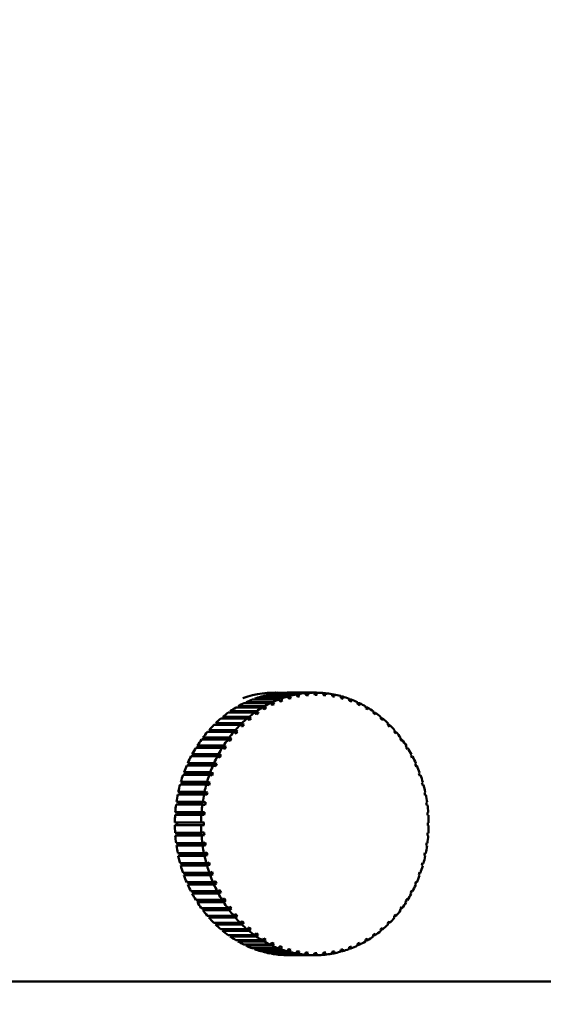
# Model space of a CAD drawing. Header units: millimetres. Extents: x 849 to 4035, y 828 to 3843.
# Tile 34 of 105: x 2258 to 2278, y 1395 to 1433. Entities that reach past the tile are written whole.
import ezdxf

# ---------------------------------------------------------------- set-up
doc = ezdxf.new("R2010")
doc.units = ezdxf.units.MM
doc.header["$LTSCALE"] = 15
doc.layers.add('Widoczne (ISO)', color=7, linetype='Continuous', lineweight=50)
doc.layers.add('Wymiar (ISO)', color=7, linetype='Continuous', lineweight=18)
doc.styles.add('Tekst notatki (ISO)', font='tahoma.ttf')
doc.dimstyles.new('Domyślne (ISO)', dxfattribs={"dimscale": 15, "dimtxt": 3, "dimasz": 3, "dimexe": 3.175, "dimexo": 0, "dimgap": 0.762, "dimtad": 1, "dimdec": 1, "dimlfac": 0.03937, "dimrnd": 1e-08, "dimzin": 0, "dimdsep": 46, "dimtxsty": 'Tekst notatki (ISO)', "dimblk": 'Filled-1', "dimcen": 0.09, "dimdle": 10, "dimse1": 1, "dimse2": 1, "dimclrd": 256, "dimclre": 256, "dimclrt": 256, "dimadec": 0, "dimazin": 0, "dimtfac": 0.666667, "dimtmove": 0, "dimatfit": 3, "dimfxl": 1, "dimtolj": 1, "dimlwd": 15, "dimlwe": 15, "dimarcsym": 0})

# ---------------------------------------------------------------- blocks, each defined once
blk = doc.blocks.new('Filled-1')
at = {"color": 0}
for p, q in [((0, 0), (-1, 0.25)), ((-1, 0.25), (-1, -0.25)), ((-1, 0), (0, 0)), ((-1, -0.25), (0, 0))]:
    blk.add_line(p, q, dxfattribs=at)
at = {"color": 0, "flags": 128}
blk.add_lwpolyline([(-1, -0.25), (0, 0), (-1, 0.25), (-1, -0.25)], dxfattribs=at)
at = {"color": 0}
blk.add_solid([(-1, -0.25), (0, 0), (-1, 0.25), (-1, -0.25)], dxfattribs=at)
blk = doc.blocks.new('*D8')
at = {"layer": 'Defpoints', "color": 0, "transparency": 16777216}
for p in [(1978.861, 1686.061), (2593.483, 1686.061), (2593.483, 903.188)]:
    blk.add_point(p, dxfattribs=at)
at = {"layer": 'Wymiar (ISO)', "lineweight": 15, "transparency": 16777216}
blk.add_line((2023.861, 903.188), (2548.483, 903.188), dxfattribs=at)
at = {"layer": 'Wymiar (ISO)', "lineweight": 15, "transparency": 16777216, "xscale": 45, "yscale": 45, "zscale": 45, "rotation": 180}
blk.add_blockref('Filled-1', (1978.861, 903.188), dxfattribs=at)
at = {"layer": 'Wymiar (ISO)', "lineweight": 15, "transparency": 16777216, "xscale": 45, "yscale": 45, "zscale": 45}
blk.add_blockref('Filled-1', (2593.483, 903.188), dxfattribs=at)
at = {"layer": 'Wymiar (ISO)', "lineweight": 18, "transparency": 16777216, "insert": (2193.951, 1037.52), "char_height": 45, "attachment_point": 1, "style": 'Tekst notatki (ISO)'}
blk.add_mtext('\\A1;24.8\\P63 mm', dxfattribs=at)

msp = doc.modelspace()

# ---------------------------------------------------------------- linework, layer by layer
at = {"layer": 'Widoczne (ISO)'}
for p, q in [((2267.728, 1407.008), (2268.728, 1407.008)), ((2267.73, 1406.993), (2267.728, 1407.008)), ((2267.847, 1407.061), (2267.858, 1407.061)), ((2268.98, 1407.042), (2267.98, 1407.042)), ((2268.066, 1407.05), (2269.066, 1407.05)), ((2268.067, 1407.042), (2268.066, 1407.05)), ((2269.32, 1407.061), (2268.32, 1407.061)), ((2269.32, 1407.061), (2269.406, 1407.061)), ((2269.663, 1407.041), (2269.746, 1407.041)), ((2267.666, 1406.664), (2266.666, 1406.664)), ((2266.746, 1406.702), (2267.746, 1406.702)), ((2266.759, 1406.664), (2266.746, 1406.702)), ((2267.983, 1406.803), (2266.983, 1406.803)), ((2267.066, 1406.834), (2268.066, 1406.834)), ((2267.074, 1406.803), (2267.066, 1406.834)), ((2268.31, 1406.913), (2267.31, 1406.913)), ((2267.394, 1406.936), (2268.394, 1406.936)), ((2267.399, 1406.913), (2267.394, 1406.936)), ((2268.643, 1406.993), (2267.643, 1406.993)), ((2268.033, 1406.739), (2268.081, 1406.739)), ((2268.361, 1406.839), (2268.386, 1406.839)), ((2270.003, 1406.991), (2270.083, 1406.991)), ((2270.338, 1406.91), (2270.416, 1406.91)), ((2270.666, 1406.799), (2270.742, 1406.799)), ((2270.985, 1406.659), (2271.059, 1406.659)), ((2267.063, 1406.301), (2266.063, 1406.301)), ((2266.137, 1406.353), (2267.137, 1406.353)), ((2266.164, 1406.301), (2266.137, 1406.353)), ((2267.358, 1406.496), (2266.358, 1406.496)), ((2266.435, 1406.541), (2267.435, 1406.541)), ((2266.455, 1406.496), (2266.435, 1406.541)), ((2267.099, 1406.268), (2267.191, 1406.268)), ((2267.4, 1406.452), (2267.479, 1406.452)), ((2267.712, 1406.61), (2267.777, 1406.61)), ((2271.293, 1406.491), (2271.367, 1406.491)), ((2271.589, 1406.295), (2271.661, 1406.295)), ((2265.583, 1405.899), (2266.583, 1405.899)), ((2265.63, 1405.835), (2265.583, 1405.899)), ((2266.782, 1406.08), (2265.782, 1406.08)), ((2265.852, 1406.139), (2266.852, 1406.139)), ((2265.889, 1406.08), (2265.852, 1406.139)), ((2266.809, 1406.058), (2266.915, 1406.058)), ((2271.869, 1406.073), (2271.942, 1406.073)), ((2266.269, 1405.566), (2265.269, 1405.566)), ((2265.33, 1405.636), (2266.33, 1405.636)), ((2265.391, 1405.566), (2265.33, 1405.636)), ((2265.391, 1405.566), (2265.391, 1405.566)), ((2266.517, 1405.835), (2265.517, 1405.835)), ((2266.269, 1405.566), (2266.408, 1405.566)), ((2266.532, 1405.823), (2266.653, 1405.823)), ((2272.136, 1405.827), (2272.207, 1405.827)), ((2272.392, 1405.557), (2272.454, 1405.557)), ((2266.04, 1405.275), (2265.04, 1405.275)), ((2265.097, 1405.351), (2266.097, 1405.351)), ((2265.162, 1405.286), (2265.097, 1405.351)), ((2265.154, 1405.275), (2265.162, 1405.286)), ((2265.162, 1405.286), (2266.181, 1405.286)), ((2272.627, 1405.266), (2272.682, 1405.266)), ((2265.832, 1404.964), (2264.832, 1404.964)), ((2264.883, 1405.045), (2265.883, 1405.045)), ((2264.953, 1404.987), (2264.883, 1405.045)), ((2264.939, 1404.964), (2264.953, 1404.987)), ((2264.953, 1404.987), (2265.973, 1404.987)), ((2272.84, 1404.955), (2272.889, 1404.955)), ((2264.522, 1404.381), (2265.522, 1404.381)), ((2264.599, 1404.336), (2264.522, 1404.381)), ((2265.646, 1404.636), (2264.646, 1404.636)), ((2264.691, 1404.721), (2265.691, 1404.721)), ((2264.765, 1404.669), (2264.691, 1404.721)), ((2264.747, 1404.636), (2264.765, 1404.669)), ((2264.765, 1404.669), (2265.785, 1404.669)), ((2273.03, 1404.626), (2273.075, 1404.626)), ((2264.376, 1404.026), (2265.376, 1404.026)), ((2264.456, 1403.988), (2264.376, 1404.026)), ((2265.482, 1404.292), (2264.482, 1404.292)), ((2264.579, 1404.292), (2264.599, 1404.336)), ((2264.599, 1404.336), (2265.62, 1404.336)), ((2273.197, 1404.281), (2273.238, 1404.281)), ((2264.255, 1403.659), (2265.255, 1403.659)), ((2264.337, 1403.629), (2264.255, 1403.659)), ((2264.319, 1403.564), (2264.337, 1403.629)), ((2264.337, 1403.629), (2265.359, 1403.629)), ((2265.343, 1403.934), (2264.343, 1403.934)), ((2264.436, 1403.934), (2264.456, 1403.988)), ((2264.456, 1403.988), (2265.478, 1403.988)), ((2273.338, 1403.923), (2273.377, 1403.923)), ((2264.159, 1403.283), (2265.159, 1403.283)), ((2264.243, 1403.259), (2264.159, 1403.283)), ((2264.227, 1403.186), (2264.243, 1403.259)), ((2265.228, 1403.564), (2264.228, 1403.564)), ((2264.243, 1403.259), (2265.266, 1403.259)), ((2273.455, 1403.553), (2273.491, 1403.553)), ((2264.089, 1402.899), (2265.089, 1402.899)), ((2264.174, 1402.883), (2264.089, 1402.899)), ((2265.138, 1403.186), (2264.138, 1403.186)), ((2264.163, 1402.8), (2264.174, 1402.883)), ((2264.174, 1402.883), (2265.197, 1402.883)), ((2273.545, 1403.174), (2273.579, 1403.174)), ((2264.045, 1402.509), (2265.045, 1402.509)), ((2264.131, 1402.501), (2264.045, 1402.509)), ((2265.075, 1402.8), (2264.075, 1402.8)), ((2264.125, 1402.41), (2264.131, 1402.501)), ((2264.131, 1402.501), (2265.154, 1402.501)), ((2273.608, 1402.788), (2273.642, 1402.788)), ((2265.038, 1402.41), (2264.038, 1402.41)), ((2273.645, 1402.398), (2273.678, 1402.398)), ((2264.028, 1402.117), (2265.028, 1402.117)), ((2264.114, 1402.117), (2264.028, 1402.117)), ((2265.028, 1402.017), (2264.028, 1402.017)), ((2264.114, 1402.117), (2265.138, 1402.117)), ((2264.114, 1402.017), (2264.114, 1402.117)), ((2273.688, 1402.105), (2273.655, 1402.105)), ((2264.037, 1401.725), (2265.037, 1401.725)), ((2264.044, 1401.625), (2264.13, 1401.633)), ((2265.044, 1401.625), (2264.044, 1401.625)), ((2264.13, 1401.633), (2264.124, 1401.725)), ((2265.153, 1401.633), (2264.13, 1401.633)), ((2273.677, 1401.713), (2273.645, 1401.713)), ((2264.074, 1401.334), (2265.074, 1401.334)), ((2264.087, 1401.236), (2264.172, 1401.251)), ((2265.087, 1401.236), (2264.087, 1401.236)), ((2264.172, 1401.251), (2264.161, 1401.334)), ((2265.195, 1401.251), (2264.172, 1401.251)), ((2273.64, 1401.323), (2273.607, 1401.323)), ((2264.136, 1400.949), (2265.136, 1400.949)), ((2264.156, 1400.851), (2264.24, 1400.874)), ((2265.156, 1400.851), (2264.156, 1400.851)), ((2264.24, 1400.874), (2264.225, 1400.949)), ((2265.263, 1400.874), (2264.24, 1400.874)), ((2273.577, 1400.937), (2273.542, 1400.937)), ((2264.225, 1400.569), (2265.225, 1400.569)), ((2264.251, 1400.474), (2264.334, 1400.505)), ((2265.251, 1400.474), (2264.251, 1400.474)), ((2264.334, 1400.505), (2264.316, 1400.569)), ((2265.356, 1400.505), (2264.334, 1400.505)), ((2273.488, 1400.558), (2273.451, 1400.558)), ((2264.339, 1400.2), (2265.339, 1400.2)), ((2264.372, 1400.107), (2264.452, 1400.145)), ((2265.372, 1400.107), (2264.372, 1400.107)), ((2264.452, 1400.145), (2264.432, 1400.2)), ((2265.474, 1400.145), (2264.452, 1400.145)), ((2273.373, 1400.189), (2273.334, 1400.189)), ((2264.478, 1399.841), (2265.478, 1399.841)), ((2264.517, 1399.752), (2264.594, 1399.797)), ((2265.517, 1399.752), (2264.517, 1399.752)), ((2264.594, 1399.797), (2264.575, 1399.841)), ((2265.615, 1399.797), (2264.594, 1399.797)), ((2273.233, 1399.831), (2273.192, 1399.831)), ((2264.641, 1399.497), (2265.641, 1399.497)), ((2264.686, 1399.411), (2264.759, 1399.463)), ((2265.686, 1399.411), (2264.686, 1399.411)), ((2264.759, 1399.463), (2264.742, 1399.497)), ((2265.78, 1399.463), (2264.759, 1399.463)), ((2264.826, 1399.168), (2265.826, 1399.168)), ((2264.877, 1399.087), (2264.947, 1399.145)), ((2264.947, 1399.145), (2264.933, 1399.168)), ((2265.967, 1399.145), (2264.947, 1399.145)), ((2272.883, 1399.158), (2272.834, 1399.158)), ((2273.07, 1399.486), (2273.025, 1399.486)), ((2265.877, 1399.087), (2264.877, 1399.087)), ((2265.034, 1398.857), (2266.034, 1398.857)), ((2265.09, 1398.781), (2265.156, 1398.845)), ((2266.09, 1398.781), (2265.09, 1398.781)), ((2265.156, 1398.845), (2265.147, 1398.857)), ((2266.174, 1398.845), (2265.156, 1398.845)), ((2272.675, 1398.848), (2272.62, 1398.848)), ((2265.262, 1398.566), (2266.262, 1398.566)), ((2265.323, 1398.495), (2265.384, 1398.565)), ((2266.323, 1398.495), (2265.323, 1398.495)), ((2265.384, 1398.565), (2265.384, 1398.566)), ((2266.401, 1398.565), (2265.384, 1398.565)), ((2272.446, 1398.557), (2272.384, 1398.557)), ((2265.509, 1398.296), (2266.509, 1398.296)), ((2265.575, 1398.231), (2265.623, 1398.296)), ((2266.575, 1398.231), (2265.575, 1398.231)), ((2265.773, 1398.049), (2266.773, 1398.049)), ((2265.843, 1397.99), (2265.881, 1398.049)), ((2266.646, 1398.307), (2266.523, 1398.307)), ((2266.907, 1398.071), (2266.8, 1398.071)), ((2271.934, 1398.042), (2271.861, 1398.042)), ((2272.199, 1398.288), (2272.128, 1398.288)), ((2266.843, 1397.99), (2265.843, 1397.99)), ((2266.054, 1397.828), (2267.054, 1397.828)), ((2266.128, 1397.775), (2266.156, 1397.828)), ((2267.128, 1397.775), (2266.128, 1397.775)), ((2266.349, 1397.632), (2267.349, 1397.632)), ((2266.426, 1397.586), (2266.446, 1397.632)), ((2267.182, 1397.86), (2267.089, 1397.86)), ((2267.47, 1397.675), (2267.391, 1397.675)), ((2271.357, 1397.626), (2271.284, 1397.626)), ((2271.653, 1397.821), (2271.58, 1397.821)), ((2267.426, 1397.586), (2266.426, 1397.586)), ((2266.656, 1397.464), (2267.656, 1397.464)), ((2266.736, 1397.425), (2266.75, 1397.464)), ((2267.736, 1397.425), (2266.736, 1397.425)), ((2266.974, 1397.324), (2267.974, 1397.324)), ((2267.056, 1397.293), (2267.065, 1397.324)), ((2268.056, 1397.293), (2267.056, 1397.293)), ((2267.767, 1397.517), (2267.703, 1397.517)), ((2268.071, 1397.387), (2268.023, 1397.387)), ((2268.377, 1397.286), (2268.351, 1397.286)), ((2270.732, 1397.32), (2270.656, 1397.32)), ((2271.05, 1397.459), (2270.976, 1397.459)), ((2267.3, 1397.213), (2268.3, 1397.213)), ((2267.384, 1397.189), (2267.389, 1397.213)), ((2268.384, 1397.189), (2267.384, 1397.189)), ((2267.632, 1397.132), (2268.632, 1397.132)), ((2267.718, 1397.116), (2267.72, 1397.132)), ((2268.718, 1397.116), (2267.718, 1397.116)), ((2267.97, 1397.081), (2268.97, 1397.081)), ((2268.056, 1397.073), (2268.057, 1397.081)), ((2269.056, 1397.073), (2268.056, 1397.073)), ((2268.309, 1397.062), (2269.309, 1397.062)), ((2268.396, 1397.061), (2268.396, 1397.062)), ((2269.396, 1397.061), (2268.396, 1397.061)), ((2269.735, 1397.08), (2269.652, 1397.08)), ((2270.073, 1397.13), (2269.992, 1397.13)), ((2270.406, 1397.21), (2270.328, 1397.21)), ((2178.733, 1396.061), (2298.233, 1396.061))]:
    msp.add_line(p, q, dxfattribs=at)
msp.add_arc((2238.483, 1396.061), 59.75, 0, 85.19976, dxfattribs=at)
for centre, major_axis, ratio, start_param, end_param in [((2267.858, 1402.061), (0, 5), 0.866025, 6.225418, 6.572872), ((2268.358, 1402.061), (0, 5), 0.866025, 0.087339, 0.145879), ((2268.358, 1402.061), (0, 5), 0.866025, 0.0088, 0.067339), ((2269.358, 1402.061), (0, 5), 0.866025, 0.087339, 0.145879), ((2266.775, 1402.069), (1.294, -7.133), 0.493938, 2.226853, 2.24239), ((2266.69, 1402.057), (-0.646, 7.221), 0.498505, 5.413262, 5.428799), ((2269.358, 1402.061), (0, 5), 0.866025, 0.0088, 0.067339), ((2266.776, 1402.065), (0.646, -7.221), 0.498505, 2.271669, 2.287206), ((2266.689, 1402.061), (0.01, 7.25), 0.5, 5.458533, 5.47407), ((2266.776, 1402.061), (-0.01, -7.25), 0.5, 2.31694, 2.332477), ((2269.358, 1402.061), (0, 5), 0.866025, 6.213445, 6.271984), ((2266.69, 1402.065), (0.666, 7.219), 0.498411, 5.503797, 5.519334), ((2266.776, 1402.057), (-0.666, -7.219), 0.498411, 2.362204, 2.377741), ((2269.358, 1402.061), (0, 5), 0.866025, 6.134905, 6.193445), ((2266.69, 1402.069), (1.314, 7.13), 0.49375, 5.548592, 5.564129), ((2268.358, 1402.061), (0, 5), 0.866025, 0.401499, 0.460038), ((2268.358, 1402.061), (0, 5), 0.866025, 0.322959, 0.381498), ((2268.358, 1402.061), (0, 5), 0.866025, 0.244419, 0.302958), ((2268.358, 1402.061), (0, 5), 0.866025, 0.165879, 0.224419), ((2269.358, 1402.061), (0, 5), 0.866025, 0.401499, 0.460038), ((2266.693, 1402.042), (-3.119, 6.544), 0.462169, 5.241001, 5.256539), ((2269.396, 1402.061), (0, 4.918), 0.866025, 0.381331, 0.401666), ((2269.358, 1402.061), (0, 5), 0.866025, 0.322959, 0.381498), ((2266.773, 1402.08), (3.119, -6.544), 0.462169, 2.099409, 2.114946), ((2266.692, 1402.046), (-2.538, 6.791), 0.475713, 5.281925, 5.297462), ((2269.396, 1402.061), (0, 4.918), 0.866025, 0.302791, 0.323126), ((2269.358, 1402.061), (0, 5), 0.866025, 0.244419, 0.302958), ((2266.774, 1402.077), (2.538, -6.791), 0.475713, 2.140333, 2.15587), ((2266.691, 1402.05), (-1.927, 6.989), 0.486325, 5.324529, 5.340067), ((2269.396, 1402.061), (0, 4.918), 0.866025, 0.224252, 0.244586), ((2269.358, 1402.061), (0, 5), 0.866025, 0.165879, 0.224419), ((2266.775, 1402.073), (1.927, -6.989), 0.486325, 2.182937, 2.198474), ((2266.69, 1402.053), (-1.294, 7.133), 0.493938, 5.368446, 5.383983), ((2269.396, 1402.061), (0, 4.918), 0.866025, 0.145712, 0.166046), ((2269.396, 1402.061), (0, 4.918), 0.866025, 0.067172, 0.087506), ((2269.396, 1402.061), (0, 4.918), 0.866025, 6.271817, 6.292152), ((2269.396, 1402.061), (0, 4.918), 0.866025, 6.193278, 6.213612), ((2269.396, 1402.061), (0, 4.918), 0.866025, 6.114738, 6.135072), ((2266.775, 1402.053), (-1.314, -7.13), 0.49375, 2.406999, 2.422536), ((2269.358, 1402.061), (0, 5), 0.866025, 6.056365, 6.114905), ((2266.691, 1402.073), (1.946, 6.984), 0.486044, 5.592474, 5.608011), ((2269.396, 1402.061), (0, 4.918), 0.866025, 6.036198, 6.056532), ((2266.775, 1402.049), (-1.946, -6.984), 0.486044, 2.450881, 2.466418), ((2269.358, 1402.061), (0, 5), 0.866025, 5.977826, 6.036365), ((2266.692, 1402.077), (2.556, 6.784), 0.475342, 5.635032, 5.650569), ((2269.396, 1402.061), (0, 4.918), 0.866025, 5.957658, 5.977993), ((2266.774, 1402.046), (-2.556, -6.784), 0.475342, 2.493439, 2.508976), ((2269.358, 1402.061), (0, 5), 0.866025, 5.899286, 5.957825), ((2266.693, 1402.08), (3.137, 6.536), 0.46171, 5.675899, 5.691436), ((2266.773, 1402.042), (-3.137, -6.536), 0.46171, 2.534306, 2.549844), ((2269.358, 1402.061), (0, -5), 0.866025, 2.679153, 2.737693), ((2268.358, 1402.061), (0, 5), 0.866025, 0.558578, 0.617118), ((2268.358, 1402.061), (0, 5), 0.866025, 0.480038, 0.538578), ((2269.358, 1402.061), (0, 5), 0.866025, 0.558578, 0.617118), ((2266.696, 1402.035), (-4.18, 5.923), 0.426633, 5.165398, 5.180935), ((2269.358, 1402.061), (0, 5), 0.866025, 0.480038, 0.538578), ((2266.77, 1402.087), (4.18, -5.923), 0.426633, 2.023806, 2.039343), ((2269.396, 1402.061), (0, -4.918), 0.866025, 3.680003, 3.700338), ((2266.694, 1402.039), (-3.668, 6.253), 0.445775, 5.202073, 5.21761), ((2269.396, 1402.061), (0, -4.918), 0.866025, 3.601464, 3.621798), ((2266.771, 1402.084), (3.668, -6.253), 0.445775, 2.06048, 2.076017), ((2269.396, 1402.061), (0, 4.918), 0.866025, 5.879118, 5.899453), ((2266.694, 1402.084), (3.684, 6.244), 0.44523, 5.714762, 5.730299), ((2269.396, 1402.061), (0, 4.918), 0.866025, 5.800579, 5.820913), ((2266.771, 1402.038), (-3.684, -6.244), 0.44523, 2.573169, 2.588707), ((2269.358, 1402.061), (0, -5), 0.866025, 2.600613, 2.659153), ((2266.696, 1402.087), (4.195, 5.913), 0.426006, 5.751364, 5.766902), ((2269.396, 1402.061), (0, 4.918), 0.866025, 5.722039, 5.742373), ((2266.77, 1402.035), (-4.195, -5.913), 0.426006, 2.609772, 2.625309), ((2269.358, 1402.061), (0, -5), 0.866025, 2.522074, 2.580613), ((2268.358, 1402.061), (0, 5), 0.866025, 0.637118, 0.695658), ((2269.358, 1402.061), (0, 5), 0.866025, 0.637118, 0.695658), ((2266.766, 1402.094), (5.084, -5.168), 0.380593, 1.957975, 1.973512), ((2266.698, 1402.032), (-4.653, 5.56), 0.404861, 5.13118, 5.146717), ((2266.768, 1402.091), (4.653, -5.56), 0.404861, 1.989587, 2.005124), ((2269.396, 1402.061), (0, -4.918), 0.866025, 3.758543, 3.778878), ((2266.698, 1402.091), (4.666, 5.548), 0.404155, 5.785505, 5.801042), ((2269.396, 1402.061), (0, 4.918), 0.866025, 5.643499, 5.663833), ((2266.768, 1402.032), (-4.666, -5.548), 0.404155, 2.643912, 2.65945), ((2269.358, 1402.061), (0, -5), 0.866025, 2.443534, 2.502073), ((2266.7, 1402.094), (5.097, 5.156), 0.379813, 5.817036, 5.832573), ((2268.358, 1402.061), (0, 5), 0.866025, 0.794198, 0.852737), ((2268.358, 1402.061), (0, 5), 0.866025, 0.715658, 0.774197), ((2269.358, 1402.061), (0, 5), 0.866025, 0.794198, 0.852737), ((2266.702, 1402.026), (-5.475, 4.753), 0.353978, 5.070663, 5.086201), ((2269.358, 1402.061), (0, 5), 0.866025, 0.715658, 0.774197), ((2266.763, 1402.097), (5.475, -4.753), 0.353978, 1.929071, 1.944608), ((2269.396, 1402.061), (0, -4.918), 0.866025, 3.915623, 3.935957), ((2266.7, 1402.029), (-5.084, 5.168), 0.380593, 5.099567, 5.115104), ((2269.396, 1402.061), (0, -4.918), 0.866025, 3.837083, 3.857418), ((2269.396, 1402.061), (0, 4.918), 0.866025, 5.564959, 5.585294), ((2266.766, 1402.029), (-5.097, -5.156), 0.379813, 2.675443, 2.690981), ((2269.358, 1402.061), (0, -5), 0.866025, 2.364994, 2.423533), ((2266.702, 1402.097), (5.486, 4.74), 0.353129, 5.845856, 5.861393), ((2269.396, 1402.061), (0, 4.918), 0.866025, 5.486419, 5.506754), ((2266.763, 1402.026), (-5.486, -4.74), 0.353129, 2.704263, 2.719801), ((2269.358, 1402.061), (0, -5), 0.866025, 2.286454, 2.344994), ((2268.358, 1402.061), (0, 5), 0.866025, 0.872737, 0.931277), ((2269.358, 1402.061), (0, 5), 0.866025, 0.872737, 0.931277), ((2266.705, 1402.023), (-5.824, 4.318), 0.32518, 5.044531, 5.060069), ((2266.761, 1402.099), (5.824, -4.318), 0.32518, 1.902939, 1.918476), ((2269.396, 1402.061), (0, -4.918), 0.866025, 3.994163, 4.014497), ((2266.705, 1402.099), (5.834, 4.304), 0.324267, 5.871903, 5.88744), ((2269.396, 1402.061), (0, 4.918), 0.866025, 5.407879, 5.428214), ((2266.761, 1402.023), (-5.834, -4.304), 0.324267, 2.73031, 2.745847), ((2269.358, 1402.061), (0, -5), 0.866025, 2.207914, 2.266454), ((2268.358, 1402.061), (0, 5), 0.866025, 0.951277, 1.009817), ((2269.358, 1402.061), (0, 5), 0.866025, 0.951277, 1.009817), ((2266.707, 1402.021), (-6.132, 3.868), 0.294378, 5.021203, 5.03674), ((2266.758, 1402.102), (6.132, -3.868), 0.294378, 1.87961, 1.895147), ((2269.396, 1402.061), (0, -4.918), 0.866025, 4.072703, 4.093037), ((2266.707, 1402.102), (6.141, 3.854), 0.293407, 5.895145, 5.910683), ((2269.396, 1402.061), (0, 4.918), 0.866025, 5.32934, 5.349674), ((2266.758, 1402.021), (6.141, 3.854), 0.293407, 5.895145, 5.910683), ((2269.358, 1402.061), (0, -5), 0.866025, 2.129375, 2.187914), ((2268.358, 1402.061), (0, 5), 0.866025, 1.029817, 1.088357), ((2269.358, 1402.061), (0, 5), 0.866025, 1.029817, 1.088357), ((2266.752, 1402.106), (6.63, -2.934), 0.22753, 1.841377, 1.856914), ((2266.71, 1402.019), (-6.4, 3.406), 0.261761, 5.000685, 5.016222), ((2266.755, 1402.104), (6.4, -3.406), 0.261761, 1.859093, 1.87463), ((2269.396, 1402.061), (0, -4.918), 0.866025, 4.151242, 4.171577), ((2266.71, 1402.104), (6.408, 3.391), 0.260737, 5.915577, 5.931114), ((2269.396, 1402.061), (0, 4.918), 0.866025, 5.2508, 5.271134), ((2266.755, 1402.019), (6.408, 3.391), 0.260737, 5.915577, 5.931114), ((2269.358, 1402.061), (0, -5), 0.866025, 2.050835, 2.109374), ((2268.358, 1402.061), (0, 5), 0.866025, 1.108357, 1.166896), ((2269.358, 1402.061), (0, 5), 0.866025, 1.108357, 1.166896), ((2266.749, 1402.107), (6.821, -2.455), 0.191896, 1.826443, 1.84198), ((2266.713, 1402.017), (-6.63, 2.934), 0.22753, 4.982969, 4.998507), ((2269.396, 1402.061), (0, -4.918), 0.866025, 4.229782, 4.250117), ((2266.713, 1402.106), (6.636, 2.92), 0.22646, 5.933207, 5.948744), ((2269.396, 1402.061), (0, 4.918), 0.866025, 5.17226, 5.192594), ((2266.752, 1402.017), (6.636, 2.92), 0.22646, 5.933207, 5.948744), ((2269.358, 1402.061), (0, -5), 0.866025, 1.972295, 2.030834), ((2266.716, 1402.107), (6.827, 2.441), 0.190787, 5.948057, 5.963594), ((2268.358, 1402.061), (0, 5), 0.866025, 1.186897, 1.245436), ((2269.358, 1402.061), (0, 5), 0.866025, 1.186897, 1.245436), ((2266.746, 1402.109), (6.977, -1.971), 0.155079, 1.814265, 1.829803), ((2269.396, 1402.061), (0, -4.918), 0.866025, 4.386862, 4.407196), ((2266.716, 1402.015), (-6.821, 2.455), 0.191896, 4.968036, 4.983573), ((2269.396, 1402.061), (0, -4.918), 0.866025, 4.308322, 4.328656), ((2269.396, 1402.061), (0, 4.918), 0.866025, 5.09372, 5.114055), ((2266.749, 1402.015), (6.827, 2.441), 0.190787, 5.948057, 5.963594), ((2269.358, 1402.061), (0, -5), 0.866025, 1.893755, 1.952295), ((2266.719, 1402.109), (6.981, 1.956), 0.153937, 5.96015, 5.975687), ((2268.358, 1402.061), (0, 5), 0.866025, 1.265437, 1.323976), ((2269.358, 1402.061), (0, 5), 0.866025, 1.265437, 1.323976), ((2266.743, 1402.11), (7.096, -1.483), 0.117306, 1.804818, 1.820356), ((2266.719, 1402.014), (-6.977, 1.971), 0.155079, 4.955858, 4.971395), ((2269.396, 1402.061), (0, -4.918), 0.866025, 4.465402, 4.485736), ((2269.396, 1402.061), (0, 4.918), 0.866025, 5.01518, 5.035515), ((2266.746, 1402.014), (6.981, 1.956), 0.153937, 5.96015, 5.975687), ((2269.358, 1402.061), (0, -5), 0.866025, 1.815215, 1.873755), ((2266.723, 1402.11), (7.1, 1.468), 0.116139, 5.969514, 5.985051), ((2269.396, 1402.061), (0, 4.918), 0.866025, 4.936641, 4.956975), ((2268.358, 1402.061), (0, 5), 0.866025, 1.343976, 1.402516), ((2269.358, 1402.061), (0, 5), 0.866025, 1.343976, 1.402516), ((2266.74, 1402.111), (7.182, -0.993), 0.07881, 1.798078, 1.813615), ((2266.723, 1402.013), (-7.096, 1.483), 0.117306, 4.946411, 4.961948), ((2269.396, 1402.061), (0, -4.918), 0.866025, 4.543941, 4.564276), ((2266.743, 1402.013), (7.1, 1.468), 0.116139, 5.969514, 5.985051), ((2269.358, 1402.061), (0, -5), 0.866025, 1.736675, 1.795215), ((2266.726, 1402.111), (7.184, 0.978), 0.077624, 5.976172, 5.99171), ((2268.358, 1402.061), (0, 5), 0.866025, 1.422516, 1.481056), ((2269.358, 1402.061), (0, 5), 0.866025, 1.422516, 1.481056), ((2266.736, 1402.111), (7.233, -0.501), 0.039828, 1.794025, 1.809562), ((2266.726, 1402.012), (-7.182, 0.993), 0.07881, 4.93967, 4.955208), ((2269.396, 1402.061), (0, -4.918), 0.866025, 4.622481, 4.642816), ((2269.396, 1402.061), (0, 4.918), 0.866025, 4.858101, 4.878435), ((2266.739, 1402.012), (7.184, 0.978), 0.077624, 5.976172, 5.99171), ((2269.358, 1402.061), (0, -5), 0.866025, 1.658136, 1.716675), ((2268.358, 1402.061), (0, 5), 0.866025, 1.501056, 1.559596), ((2269.358, 1402.061), (0, 5), 0.866025, 1.501056, 1.559596), ((2266.729, 1402.011), (-7.233, 0.501), 0.039828, 4.935618, 4.951155), ((2266.729, 1402.111), (7.234, 0.485), 0.038631, 5.980143, 5.99568), ((2269.396, 1402.061), (0, 4.918), 0.866025, 4.779561, 4.799895), ((2266.736, 1402.011), (7.234, 0.485), 0.038631, 5.980143, 5.99568), ((2269.358, 1402.061), (0, -5), 0.866025, 1.579596, 1.638135), ((2268.358, 1402.061), (0, 5), 0.866025, 1.579596, 1.638135), ((2266.733, 1402.111), (7.25, -0.008), 0.0006, 1.792648, 1.808186), ((2266.733, 1402.011), (-7.25, 0.008), 0.0006, 4.934241, 4.949778), ((2269.358, 1402.061), (0, 5), 0.866025, 1.579596, 1.638135), ((2269.396, 1402.061), (0, -4.918), 0.866025, 4.701021, 4.721356), ((2269.396, 1402.061), (0, 4.918), 0.866025, 4.701021, 4.721356), ((2266.733, 1402.111), (7.25, -0.008), 0.0006, 0.28621, 0.301747), ((2266.733, 1402.011), (7.25, -0.008), 0.0006, 0.28621, 0.301747), ((2269.358, 1402.061), (0, -5), 0.866025, 1.501056, 1.559596), ((2268.358, 1402.061), (0, 5), 0.866025, 1.658136, 1.716675), ((2266.729, 1402.111), (7.234, 0.485), 0.038631, 4.473705, 4.489242), ((2266.736, 1402.011), (-7.234, -0.485), 0.038631, 1.332112, 1.347649), ((2269.358, 1402.061), (0, 5), 0.866025, 1.658136, 1.716675), ((2269.396, 1402.061), (0, -4.918), 0.866025, 4.779561, 4.799895), ((2269.396, 1402.061), (0, 4.918), 0.866025, 4.622481, 4.642816), ((2266.729, 1402.011), (7.233, -0.501), 0.039828, 0.287587, 0.303124), ((2269.358, 1402.061), (0, -5), 0.866025, 1.422516, 1.481056), ((2266.736, 1402.111), (7.233, -0.501), 0.039828, 0.287587, 0.303124), ((2268.358, 1402.061), (0, 5), 0.866025, 1.736675, 1.795215), ((2266.726, 1402.111), (7.184, 0.978), 0.077624, 4.469734, 4.485271), ((2266.739, 1402.012), (-7.184, -0.978), 0.077624, 1.328141, 1.343679), ((2269.358, 1402.061), (0, 5), 0.866025, 1.736675, 1.795215), ((2269.396, 1402.061), (0, -4.918), 0.866025, 4.858101, 4.878435), ((2269.358, 1402.061), (0, -5), 0.866025, 1.343976, 1.402516), ((2269.396, 1402.061), (0, 4.918), 0.866025, 4.543941, 4.564276), ((2266.726, 1402.012), (7.182, -0.993), 0.07881, 0.291639, 0.307177), ((2266.74, 1402.111), (7.182, -0.993), 0.07881, 0.291639, 0.307177), ((2268.358, 1402.061), (0, 5), 0.866025, 1.815215, 1.873755), ((2266.723, 1402.11), (7.1, 1.468), 0.116139, 4.463076, 4.478613), ((2266.743, 1402.013), (-7.1, -1.468), 0.116139, 1.321483, 1.33702), ((2269.358, 1402.061), (0, 5), 0.866025, 1.815215, 1.873755), ((2269.396, 1402.061), (0, -4.918), 0.866025, 4.936641, 4.956975), ((2269.358, 1402.061), (0, -5), 0.866025, 1.265437, 1.323976), ((2269.396, 1402.061), (0, 4.918), 0.866025, 4.465402, 4.485736), ((2266.723, 1402.013), (7.096, -1.483), 0.117306, 0.29838, 0.313917), ((2266.743, 1402.11), (7.096, -1.483), 0.117306, 0.29838, 0.313917), ((2268.358, 1402.061), (0, 5), 0.866025, 1.893755, 1.952295), ((2266.719, 1402.109), (6.981, 1.956), 0.153937, 4.453712, 4.469249), ((2266.746, 1402.014), (-6.981, -1.956), 0.153937, 1.312119, 1.327656), ((2269.358, 1402.061), (0, 5), 0.866025, 1.893755, 1.952295), ((2269.396, 1402.061), (0, -4.918), 0.866025, 5.01518, 5.035515), ((2269.358, 1402.061), (0, -5), 0.866025, 1.186897, 1.245436), ((2269.396, 1402.061), (0, 4.918), 0.866025, 4.386862, 4.407196), ((2266.719, 1402.014), (6.977, -1.971), 0.155079, 0.307827, 0.323364), ((2266.746, 1402.109), (6.977, -1.971), 0.155079, 0.307827, 0.323364), ((2268.358, 1402.061), (0, 5), 0.866025, 1.972295, 2.030834), ((2266.716, 1402.107), (6.827, 2.441), 0.190787, 4.441618, 4.457155), ((2266.749, 1402.015), (-6.827, -2.441), 0.190787, 1.300026, 1.315563), ((2269.358, 1402.061), (0, 5), 0.866025, 1.972295, 2.030834), ((2269.396, 1402.061), (0, -4.918), 0.866025, 5.09372, 5.114055), ((2266.713, 1402.106), (6.636, 2.92), 0.22646, 4.426769, 4.442306), ((2269.396, 1402.061), (0, -4.918), 0.866025, 5.17226, 5.192594), ((2269.358, 1402.061), (0, -5), 0.866025, 1.108357, 1.166896), ((2269.396, 1402.061), (0, 4.918), 0.866025, 4.308322, 4.328656), ((2266.716, 1402.015), (6.821, -2.455), 0.191896, 0.320005, 0.335542), ((2266.749, 1402.107), (6.821, -2.455), 0.191896, 0.320005, 0.335542), ((2268.358, 1402.061), (0, 5), 0.866025, 2.050835, 2.109374), ((2266.752, 1402.017), (-6.636, -2.92), 0.22646, 1.285176, 1.300714), ((2269.358, 1402.061), (0, 5), 0.866025, 2.050835, 2.109374), ((2266.71, 1402.104), (6.408, 3.391), 0.260737, 4.409139, 4.424676), ((2269.396, 1402.061), (0, -4.918), 0.866025, 5.2508, 5.271134), ((2269.396, 1402.061), (0, 4.918), 0.866025, 4.151242, 4.171577), ((2266.755, 1402.104), (6.4, -3.406), 0.261761, 0.352654, 0.368192), ((2269.358, 1402.061), (0, -5), 0.866025, 1.029817, 1.088357), ((2269.396, 1402.061), (0, 4.918), 0.866025, 4.229782, 4.250117), ((2266.713, 1402.017), (6.63, -2.934), 0.22753, 0.334939, 0.350476), ((2266.752, 1402.106), (6.63, -2.934), 0.22753, 0.334939, 0.350476), ((2268.358, 1402.061), (0, 5), 0.866025, 2.129375, 2.187914), ((2266.755, 1402.019), (-6.408, -3.391), 0.260737, 1.267546, 1.283083), ((2269.358, 1402.061), (0, 5), 0.866025, 2.129375, 2.187914), ((2266.707, 1402.102), (6.141, 3.854), 0.293407, 4.388707, 4.404244), ((2266.758, 1402.021), (-6.141, -3.854), 0.293407, 1.247114, 1.262652), ((2269.396, 1402.061), (0, -4.918), 0.866025, 5.32934, 5.349674), ((2269.396, 1402.061), (0, 4.918), 0.866025, 4.072703, 4.093037), ((2266.707, 1402.021), (6.132, -3.868), 0.294378, 0.373172, 0.388709), ((2266.758, 1402.102), (6.132, -3.868), 0.294378, 0.373172, 0.388709), ((2269.358, 1402.061), (0, -5), 0.866025, 0.951277, 1.009817), ((2266.71, 1402.019), (6.4, -3.406), 0.261761, 0.352654, 0.368192), ((2268.358, 1402.061), (0, 5), 0.866025, 2.207914, 2.266454), ((2268.358, 1402.061), (0, 5), 0.866025, 2.286454, 2.344994), ((2269.358, 1402.061), (0, 5), 0.866025, 2.207914, 2.266454), ((2266.705, 1402.099), (5.834, 4.304), 0.324267, 4.365464, 4.381002), ((2266.761, 1402.023), (-5.834, -4.304), 0.324267, 1.223872, 1.239409), ((2269.358, 1402.061), (0, 5), 0.866025, 2.286454, 2.344994), ((2269.396, 1402.061), (0, -4.918), 0.866025, 5.407879, 5.428214), ((2269.358, 1402.061), (0, -5), 0.866025, 0.794198, 0.852737), ((2269.396, 1402.061), (0, 4.918), 0.866025, 3.994163, 4.014497), ((2266.705, 1402.023), (-5.824, 4.318), 0.32518, 3.538093, 3.55363), ((2266.761, 1402.099), (5.824, -4.318), 0.32518, 0.3965, 0.412038), ((2269.358, 1402.061), (0, -5), 0.866025, 0.872737, 0.931277), ((2268.358, 1402.061), (0, 5), 0.866025, 2.364994, 2.423533), ((2266.702, 1402.097), (5.486, 4.74), 0.353129, 4.339418, 4.354955), ((2266.763, 1402.026), (-5.486, -4.74), 0.353129, 1.197825, 1.213362), ((2269.358, 1402.061), (0, 5), 0.866025, 2.364994, 2.423533), ((2269.396, 1402.061), (0, -4.918), 0.866025, 5.486419, 5.506754), ((2269.358, 1402.061), (0, -5), 0.866025, 0.715658, 0.774197), ((2269.396, 1402.061), (0, 4.918), 0.866025, 3.915623, 3.935957), ((2266.702, 1402.026), (-5.475, 4.753), 0.353978, 3.564225, 3.579762), ((2266.763, 1402.097), (5.475, -4.753), 0.353978, 0.422632, 0.43817), ((2268.358, 1402.061), (0, 5), 0.866025, 2.443534, 2.502073), ((2266.7, 1402.094), (5.097, 5.156), 0.379813, 4.310598, 4.326135), ((2266.766, 1402.029), (-5.097, -5.156), 0.379813, 1.169005, 1.184542), ((2269.358, 1402.061), (0, 5), 0.866025, 2.443534, 2.502073), ((2269.396, 1402.061), (0, -4.918), 0.866025, 5.564959, 5.585294), ((2266.698, 1402.091), (4.666, 5.548), 0.404155, 4.279067, 4.294604), ((2266.768, 1402.032), (-4.666, -5.548), 0.404155, 1.137474, 1.153011), ((2269.396, 1402.061), (0, -4.918), 0.866025, 5.643499, 5.663833), ((2269.396, 1402.061), (0, 4.918), 0.866025, 3.758543, 3.778878), ((2266.698, 1402.032), (-4.653, 5.56), 0.404861, 3.624742, 3.640279), ((2266.768, 1402.091), (4.653, -5.56), 0.404861, 0.483149, 0.498686), ((2269.358, 1402.061), (0, -5), 0.866025, 0.637118, 0.695658), ((2269.396, 1402.061), (0, 4.918), 0.866025, 3.837083, 3.857418), ((2266.7, 1402.029), (-5.084, 5.168), 0.380593, 3.593129, 3.608666), ((2266.766, 1402.094), (5.084, -5.168), 0.380593, 0.451536, 0.467074), ((2268.358, 1402.061), (0, 5), 0.866025, 2.522074, 2.580613), ((2268.358, 1402.061), (0, 5), 0.866025, 2.600613, 2.659153), ((2269.358, 1402.061), (0, 5), 0.866025, 2.522074, 2.580613), ((2266.696, 1402.087), (4.195, 5.913), 0.426006, 4.244926, 4.260463), ((2266.77, 1402.035), (-4.195, -5.913), 0.426006, 1.103333, 1.118871), ((2269.358, 1402.061), (0, 5), 0.866025, 2.600613, 2.659153), ((2269.396, 1402.061), (0, -4.918), 0.866025, 5.722039, 5.742373), ((2266.694, 1402.084), (3.684, 6.244), 0.44523, 4.208324, 4.223861), ((2269.396, 1402.061), (0, -4.918), 0.866025, 5.800579, 5.820913), ((2266.771, 1402.038), (-3.684, -6.244), 0.44523, 1.066731, 1.082268), ((2266.694, 1402.039), (-3.668, 6.253), 0.445775, 3.695635, 3.711172), ((2269.396, 1402.061), (0, 4.918), 0.866025, 3.601464, 3.621798), ((2269.358, 1402.061), (0, -5), 0.866025, 0.480038, 0.538578), ((2266.771, 1402.084), (3.668, -6.253), 0.445775, 0.554042, 0.569579), ((2266.696, 1402.035), (-4.18, 5.923), 0.426633, 3.65896, 3.674497), ((2269.396, 1402.061), (0, 4.918), 0.866025, 3.680003, 3.700338), ((2269.358, 1402.061), (0, -5), 0.866025, 0.558578, 0.617118), ((2266.77, 1402.087), (4.18, -5.923), 0.426633, 0.517367, 0.532904), ((2268.358, 1402.061), (0, 5), 0.866025, 2.679153, 2.737693), ((2268.358, 1402.061), (0, -5), 0.866025, 5.899286, 5.957825), ((2268.358, 1402.061), (0, -5), 0.866025, 5.977826, 6.036365), ((2269.358, 1402.061), (0, 5), 0.866025, 2.679153, 2.737693), ((2266.693, 1402.08), (3.137, 6.536), 0.46171, 4.169461, 4.184998), ((2269.396, 1402.061), (0, -4.918), 0.866025, 5.879118, 5.899453), ((2266.773, 1402.042), (-3.137, -6.536), 0.46171, 1.027868, 1.043405), ((2269.358, 1402.061), (0, -5), 0.866025, 5.899286, 5.957825), ((2266.692, 1402.077), (2.556, 6.784), 0.475342, 4.128593, 4.144131), ((2269.396, 1402.061), (0, -4.918), 0.866025, 5.957658, 5.977993), ((2266.774, 1402.046), (-2.556, -6.784), 0.475342, 0.987001, 1.002538), ((2269.358, 1402.061), (0, -5), 0.866025, 5.977826, 6.036365), ((2266.691, 1402.073), (1.946, 6.984), 0.486044, 4.086035, 4.101573), ((2269.396, 1402.061), (0, -4.918), 0.866025, 6.036198, 6.056532), ((2266.775, 1402.049), (-1.946, -6.984), 0.486044, 0.944443, 0.95998), ((2266.691, 1402.05), (-1.927, 6.989), 0.486325, 3.818091, 3.833628), ((2269.396, 1402.061), (0, -4.918), 0.866025, 0.224252, 0.244586), ((2266.775, 1402.073), (1.927, -6.989), 0.486325, 0.676498, 0.692036), ((2269.358, 1402.061), (0, -5), 0.866025, 0.244419, 0.302958), ((2266.692, 1402.046), (-2.538, 6.791), 0.475713, 3.775487, 3.791024), ((2269.396, 1402.061), (0, -4.918), 0.866025, 0.302791, 0.323126), ((2269.358, 1402.061), (0, -5), 0.866025, 0.322959, 0.381498), ((2266.774, 1402.077), (2.538, -6.791), 0.475713, 0.633894, 0.649431), ((2266.693, 1402.042), (-3.119, 6.544), 0.462169, 3.734563, 3.7501), ((2269.396, 1402.061), (0, -4.918), 0.866025, 0.381331, 0.401666), ((2269.358, 1402.061), (0, -5), 0.866025, 0.401499, 0.460038), ((2266.773, 1402.08), (3.119, -6.544), 0.462169, 0.59297, 0.608508), ((2268.358, 1402.061), (0, -5), 0.866025, 6.056365, 6.114905), ((2268.358, 1402.061), (0, -5), 0.866025, 6.134905, 6.193445), ((2268.358, 1402.061), (0, -5), 0.866025, 6.213445, 6.271984), ((2269.358, 1402.061), (0, -5), 0.866025, 6.056365, 6.114905), ((2266.69, 1402.069), (1.314, 7.13), 0.49375, 4.042153, 4.057691), ((2269.396, 1402.061), (0, -4.918), 0.866025, 6.114738, 6.135072), ((2266.775, 1402.053), (-1.314, -7.13), 0.49375, 0.900561, 0.916098), ((2269.358, 1402.061), (0, -5), 0.866025, 6.134905, 6.193445), ((2266.69, 1402.065), (0.666, 7.219), 0.498411, 3.997358, 4.012895), ((2269.396, 1402.061), (0, -4.918), 0.866025, 6.193278, 6.213612), ((2266.776, 1402.057), (-0.666, -7.219), 0.498411, 0.855766, 0.871303), ((2269.358, 1402.061), (0, -5), 0.866025, 6.213445, 6.271984), ((2266.689, 1402.061), (0.01, 7.25), 0.5, 3.952094, 3.967632), ((2269.396, 1402.061), (0, -4.918), 0.866025, 6.271817, 6.292152), ((2266.776, 1402.061), (-0.01, -7.25), 0.5, 0.810502, 0.826039), ((2269.358, 1402.061), (0, -5), 0.866025, 0.0088, 0.067339), ((2266.69, 1402.057), (-0.646, 7.221), 0.498505, 3.906823, 3.922361), ((2269.396, 1402.061), (0, -4.918), 0.866025, 0.067172, 0.087506), ((2266.776, 1402.065), (0.646, -7.221), 0.498505, 0.765231, 0.780768), ((2269.358, 1402.061), (0, -5), 0.866025, 0.087339, 0.145879), ((2266.69, 1402.053), (-1.294, 7.133), 0.493938, 3.862007, 3.877545), ((2269.396, 1402.061), (0, -4.918), 0.866025, 0.145712, 0.166046), ((2266.775, 1402.069), (1.294, -7.133), 0.493938, 0.720415, 0.735952), ((2269.358, 1402.061), (0, -5), 0.866025, 0.165879, 0.224419)]:
    msp.add_ellipse(centre, major_axis=major_axis, ratio=ratio, start_param=start_param, end_param=end_param, dxfattribs=at)

# ---------------------------------------------------------------- dimensions: what is measured, and where the dimension line sits
at = {"layer": 'Wymiar (ISO)', "lineweight": 18}
dim = msp.add_linear_dim(base=(2593.483, 903.188), p1=(1978.861, 1686.061), p2=(2593.483, 1686.061), angle=180, text='<>\\P63 mm', dimstyle='Domyślne (ISO)', override={"dimgap": 0.762, "dimdec": 1, "dimlfac": 0.04035, "dimpost": '\\X', "dimse1": 1, "dimse2": 1, "dimtol": 0, "dimlim": 0, "dimtp": 0, "dimtm": 0, "dimtdec": 2, "dimtofl": 0, "dimatfit": 1, "dimtvp": -0.25}, dxfattribs=at)
dim.commit()
dim.dimension.update_dxf_attribs({"geometry": '*D8', "text_midpoint": (2286.172, 903.188), "dimtype": 160})

doc.saveas('drawing.dxf')
